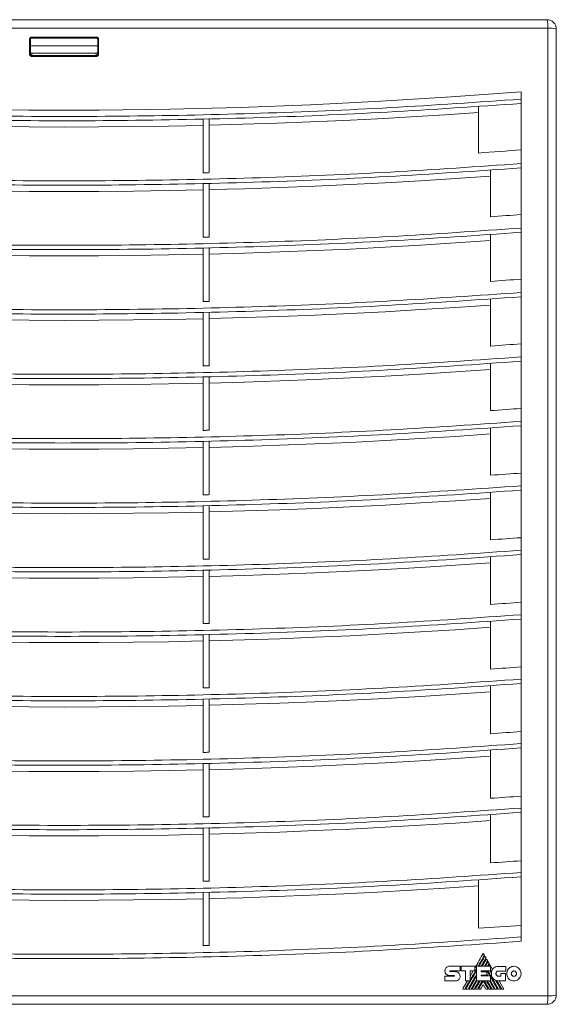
# Model space of a CAD drawing. Header units: millimetres. Extents: x -170 to 690, y -98 to 454.
# Tile 5 of 6: x 278 to 454, y 132 to 454. Entities that reach past the tile are written whole.
import ezdxf

# ---------------------------------------------------------------- set-up
doc = ezdxf.new("R2010")
doc.units = ezdxf.units.MM

msp = doc.modelspace()

# ---------------------------------------------------------------- linework, layer by layer
at = {"color": 7, "linetype": 'Continuous', "lineweight": 15}
for p, q in [((134.75, 454.31), (450.75, 454.31)), ((450.99, 451.54), (134.52, 451.54)), ((450.99, 135.07), (450.99, 451.54)), ((453.75, 451.31), (453.75, 135.31)), ((281.45, 443.09), (281.45, 447.83)), ((281.75, 447.81), (281.75, 443.07)), ((282.25, 448.63), (303.25, 448.63)), ((303.25, 448.31), (282.25, 448.31)), ((303.75, 443.07), (303.75, 447.81)), ((304.05, 447.83), (304.05, 443.09)), ((281.75, 445.81), (303.75, 445.81)), ((282.25, 443.31), (282.25, 442.57)), ((303.25, 443.31), (282.25, 443.31)), ((303.25, 442.57), (303.25, 443.31)), ((442.25, 430.74), (442.25, 428.33)), ((442.25, 428.33), (442.25, 426.92)), ((428.25, 425.91), (428.25, 410.69)), ((442.25, 409.62), (442.25, 426.92)), ((338.25, 421.9), (338.25, 404.23)), ((340.25, 404.28), (340.25, 421.94)), ((442.25, 409.62), (442.25, 407.26)), ((442.25, 407.26), (442.25, 405.84)), ((442.25, 388.5), (442.25, 405.84)), ((432.25, 405.11), (432.25, 389.85)), ((338.25, 400.82), (338.25, 383.17)), ((340.25, 383.22), (340.25, 400.86)), ((442.25, 388.5), (442.25, 386.18)), ((432.25, 384.03), (432.25, 368.71)), ((442.25, 386.18), (442.25, 384.77)), ((442.25, 367.38), (442.25, 384.77)), ((338.25, 379.74), (338.25, 362.11)), ((340.25, 362.16), (340.25, 379.78)), ((442.25, 367.38), (442.25, 365.1)), ((442.25, 365.1), (442.25, 363.69)), ((432.25, 362.95), (432.25, 347.58)), ((442.25, 346.26), (442.25, 363.69)), ((338.25, 358.67), (338.25, 341.05)), ((340.25, 341.1), (340.25, 358.71)), ((442.25, 346.26), (442.25, 344.03)), ((432.25, 341.88), (432.25, 326.45)), ((442.25, 344.03), (442.25, 342.61)), ((442.25, 325.15), (442.25, 342.61)), ((338.25, 337.59), (338.25, 319.99)), ((340.25, 320.04), (340.25, 337.63)), ((442.25, 325.15), (442.25, 322.95)), ((442.25, 322.95), (442.25, 321.53)), ((432.25, 320.8), (432.25, 305.32)), ((442.25, 304.03), (442.25, 321.53)), ((338.25, 316.51), (338.25, 298.93)), ((340.25, 298.98), (340.25, 316.55)), ((442.25, 304.03), (442.25, 301.87)), ((432.25, 299.72), (432.25, 284.19)), ((442.25, 301.87), (442.25, 300.46)), ((442.25, 282.92), (442.25, 300.46)), ((338.25, 295.44), (338.25, 277.87)), ((340.25, 277.92), (340.25, 295.48)), ((442.25, 282.92), (442.25, 280.79)), ((442.25, 280.79), (442.25, 279.38)), ((432.25, 278.65), (432.25, 263.06)), ((442.25, 261.8), (442.25, 279.38)), ((338.25, 274.36), (338.25, 256.81)), ((340.25, 256.85), (340.25, 274.4)), ((442.25, 261.8), (442.25, 259.72)), ((442.25, 259.72), (442.25, 258.3)), ((442.25, 240.69), (442.25, 258.3)), ((432.25, 257.57), (432.25, 241.94)), ((338.25, 253.28), (338.25, 235.75)), ((340.25, 235.79), (340.25, 253.32)), ((442.25, 240.69), (442.25, 238.64)), ((442.25, 238.64), (442.25, 237.23)), ((432.25, 236.49), (432.25, 220.81)), ((442.25, 219.58), (442.25, 237.23)), ((338.25, 232.2), (338.25, 214.68)), ((340.25, 214.73), (340.25, 232.24)), ((442.25, 219.58), (442.25, 217.56)), ((442.25, 217.56), (442.25, 216.15)), ((442.25, 198.46), (442.25, 216.15)), ((432.25, 215.42), (432.25, 199.69)), ((338.25, 211.13), (338.25, 193.62)), ((340.25, 193.66), (340.25, 211.17)), ((442.25, 198.46), (442.25, 196.49)), ((442.25, 196.49), (442.25, 195.07)), ((432.25, 194.34), (432.25, 178.56)), ((442.25, 177.35), (442.25, 195.07)), ((338.25, 190.05), (338.25, 172.55)), ((340.25, 172.59), (340.25, 190.09)), ((442.25, 177.35), (442.25, 175.41)), ((442.25, 175.41), (442.25, 174)), ((442.25, 156.24), (442.25, 174)), ((428.25, 172.98), (428.25, 157.18)), ((338.25, 168.97), (338.25, 151.48)), ((340.25, 151.53), (340.25, 169.01)), ((442.25, 156.24), (442.25, 154.33)), ((442.25, 154.33), (442.25, 152.92)), ((430.21, 144.73), (431.27, 146.56)), ((431.42, 146.28), (430.53, 144.73)), ((432.9, 143.74), (431.94, 145.39)), ((417.33, 143.22), (417.33, 143.21)), ((422.26, 144.75), (418.83, 144.75)), ((418.84, 141.73), (420.34, 141.73)), ((419.03, 143.22), (422.26, 143.22)), ((420.78, 142.99), (419.04, 142.99)), ((422.26, 143.22), (422.26, 144.75)), ((427.15, 144.75), (422.6, 144.75)), ((422.6, 144.75), (422.6, 143.22)), ((422.6, 143.22), (424.08, 143.22)), ((424.08, 143.22), (424.08, 140.03)), ((425.63, 143.24), (427.15, 143.24)), ((425.63, 140.03), (425.63, 143.24)), ((427.15, 143.24), (427.15, 144.75)), ((427.61, 144.73), (427.61, 140.03)), ((432.25, 144.73), (427.61, 144.73)), ((429.15, 142.96), (429.15, 143.21)), ((429.15, 143.21), (432.25, 143.21)), ((431, 142.96), (429.15, 142.96)), ((429.15, 141.81), (431, 141.81)), ((429.15, 141.58), (429.15, 141.81)), ((429.19, 142.96), (429.33, 143.21)), ((429.65, 143.21), (429.51, 142.96)), ((431, 141.81), (431, 142.96)), ((431.33, 141.58), (431, 142.17)), ((432.25, 143.21), (432.25, 144.73)), ((432.59, 142.99), (432.25, 143.58)), ((432.9, 143.74), (432.6, 142.99)), ((437.23, 144.72), (434.84, 144.72)), ((434.84, 143.19), (437.23, 143.19)), ((435.66, 142.39), (435.66, 141.48)), ((437.17, 142.39), (435.66, 142.39)), ((437.17, 139.96), (437.17, 142.39)), ((437.23, 143.19), (437.23, 144.72)), ((417.33, 141.47), (417.33, 139.96)), ((420.34, 141.47), (417.33, 141.47)), ((417.33, 139.96), (420.78, 139.96)), ((424.08, 140.03), (425.63, 140.03)), ((425.92, 137.3), (427.61, 140.23)), ((427.81, 140.03), (426.24, 137.3)), ((427.61, 140.03), (432.22, 140.03)), ((432.22, 141.58), (429.15, 141.58)), ((432.77, 137.3), (431.18, 140.03)), ((432.22, 140.03), (432.22, 141.58)), ((433.8, 137.3), (432.22, 140.03)), ((435.89, 137.3), (434.32, 140.02)), ((435.66, 141.48), (434.84, 141.48)), ((434.86, 139.96), (437.17, 139.96)), ((436.61, 137.3), (435.08, 139.96)), ((423.13, 137.3), (423.86, 137.3)), ((424.18, 137.3), (424.89, 137.3)), ((425.21, 137.3), (425.92, 137.3)), ((426.24, 137.3), (426.95, 137.3)), ((427.27, 137.3), (427.98, 137.3)), ((428.31, 137.3), (429.01, 137.3)), ((430.71, 137.3), (431.42, 137.3)), ((431.74, 137.3), (432.45, 137.3)), ((432.77, 137.3), (433.48, 137.3)), ((433.8, 137.3), (434.51, 137.3)), ((434.84, 137.3), (435.54, 137.3)), ((435.89, 137.3), (436.61, 137.3)), ((134.52, 135.07), (450.99, 135.07)), ((450.75, 132.31), (134.75, 132.31))]:
    msp.add_line(p, q, dxfattribs=at)
at = {"color": 7, "linetype": 'Continuous', "lineweight": 15, "flags": 128}
for points in [[(282.25, 442.57), (284.88, 442.56), (287.5, 442.56), (290.13, 442.56), (292.75, 442.56), (295.38, 442.56), (298, 442.56), (300.63, 442.56), (303.25, 442.57)], [(303.25, 442.29), (300.63, 442.29), (298, 442.29), (295.38, 442.29), (292.75, 442.29), (290.13, 442.29), (287.5, 442.29), (284.88, 442.29), (282.25, 442.29)], [(442.25, 430.74), (419.33, 429.03), (396.37, 427.61), (373.38, 426.47), (350.36, 425.62), (327.32, 425.05), (304.28, 424.76), (281.23, 424.76), (258.18, 425.05), (235.15, 425.62), (212.13, 426.47), (189.14, 427.61), (166.18, 429.03), (143.25, 430.74)], [(340.25, 419.79), (351.27, 420.09), (362.29, 420.46), (373.3, 420.88), (384.3, 421.37), (395.3, 421.92), (406.29, 422.53), (417.28, 423.21), (428.25, 423.95)], [(247.25, 419.75), (258.63, 419.51), (270, 419.35), (281.38, 419.25), (292.75, 419.21), (304.13, 419.25), (315.51, 419.35), (326.88, 419.51), (338.25, 419.75)], [(442.25, 411.75), (440.5, 411.62), (438.75, 411.48), (437, 411.34), (435.25, 411.21), (433.5, 411.08), (431.75, 410.95), (430, 410.82), (428.25, 410.69)], [(338.25, 404.23), (338.5, 404.23), (338.75, 404.24), (339, 404.24), (339.25, 404.25), (339.5, 404.26), (339.75, 404.26), (340, 404.27), (340.25, 404.28)], [(340.25, 398.72), (351.77, 399.03), (363.29, 399.42), (374.8, 399.87), (386.31, 400.39), (397.8, 400.98), (409.3, 401.63), (420.78, 402.36), (432.25, 403.15)], [(247.25, 398.67), (258.63, 398.44), (270, 398.27), (281.38, 398.17), (292.75, 398.14), (304.13, 398.17), (315.51, 398.27), (326.88, 398.44), (338.25, 398.67)], [(442.25, 390.61), (441, 390.51), (439.75, 390.41), (438.5, 390.32), (437.25, 390.22), (436, 390.13), (434.75, 390.03), (433.5, 389.94), (432.25, 389.85)], [(338.25, 383.17), (338.5, 383.18), (338.75, 383.18), (339, 383.19), (339.25, 383.19), (339.5, 383.2), (339.75, 383.21), (340, 383.21), (340.25, 383.22)], [(340.25, 377.64), (351.77, 377.96), (363.29, 378.34), (374.8, 378.79), (386.31, 379.31), (397.8, 379.9), (409.3, 380.56), (420.78, 381.28), (432.25, 382.08)], [(247.25, 377.59), (258.63, 377.36), (270, 377.19), (281.38, 377.09), (292.75, 377.06), (304.13, 377.09), (315.51, 377.19), (326.88, 377.36), (338.25, 377.59)], [(442.25, 369.47), (441, 369.37), (439.75, 369.27), (438.5, 369.18), (437.25, 369.08), (436, 368.99), (434.75, 368.9), (433.5, 368.8), (432.25, 368.71)], [(338.25, 362.11), (338.5, 362.12), (338.75, 362.12), (339, 362.13), (339.25, 362.14), (339.5, 362.14), (339.75, 362.15), (340, 362.15), (340.25, 362.16)], [(340.25, 356.56), (351.77, 356.88), (363.29, 357.26), (374.8, 357.71), (386.31, 358.24), (397.8, 358.82), (409.3, 359.48), (420.78, 360.21), (432.25, 361)], [(247.25, 356.51), (258.63, 356.28), (270, 356.12), (281.38, 356.02), (292.75, 355.98), (304.13, 356.02), (315.51, 356.12), (326.88, 356.28), (338.25, 356.51)], [(442.25, 348.33), (441, 348.23), (439.75, 348.13), (438.5, 348.04), (437.25, 347.95), (436, 347.85), (434.75, 347.76), (433.5, 347.67), (432.25, 347.58)], [(338.25, 341.05), (338.5, 341.06), (338.75, 341.06), (339, 341.07), (339.25, 341.08), (339.5, 341.08), (339.75, 341.09), (340, 341.09), (340.25, 341.1)], [(340.25, 335.49), (351.77, 335.8), (363.29, 336.19), (374.8, 336.64), (386.31, 337.16), (397.8, 337.75), (409.3, 338.4), (420.78, 339.13), (432.25, 339.92)], [(247.25, 335.44), (258.63, 335.2), (270, 335.04), (281.38, 334.94), (292.75, 334.91), (304.13, 334.94), (315.51, 335.04), (326.88, 335.2), (338.25, 335.44)], [(442.25, 327.19), (441, 327.09), (439.75, 327), (438.5, 326.9), (437.25, 326.81), (436, 326.72), (434.75, 326.63), (433.5, 326.54), (432.25, 326.45)], [(338.25, 319.99), (338.5, 320), (338.75, 320), (339, 320.01), (339.25, 320.02), (339.5, 320.02), (339.75, 320.03), (340, 320.03), (340.25, 320.04)], [(340.25, 314.41), (351.77, 314.72), (363.29, 315.11), (374.8, 315.56), (386.31, 316.08), (397.8, 316.67), (409.3, 317.33), (420.78, 318.05), (432.25, 318.84)], [(247.25, 314.36), (258.63, 314.13), (270, 313.96), (281.38, 313.86), (292.75, 313.83), (304.13, 313.86), (315.51, 313.96), (326.88, 314.13), (338.25, 314.36)], [(442.25, 306.05), (441, 305.95), (439.75, 305.86), (438.5, 305.77), (437.25, 305.68), (436, 305.59), (434.75, 305.5), (433.5, 305.41), (432.25, 305.32)], [(338.25, 298.93), (338.5, 298.94), (338.75, 298.94), (339, 298.95), (339.25, 298.96), (339.5, 298.96), (339.75, 298.97), (340, 298.97), (340.25, 298.98)], [(340.25, 293.33), (351.77, 293.65), (363.29, 294.03), (374.8, 294.48), (386.31, 295), (397.8, 295.59), (409.3, 296.25), (420.78, 296.97), (432.25, 297.77)], [(247.25, 293.28), (258.63, 293.05), (270, 292.88), (281.38, 292.78), (292.75, 292.75), (304.13, 292.78), (315.51, 292.88), (326.88, 293.05), (338.25, 293.28)], [(442.25, 284.91), (441, 284.82), (439.75, 284.73), (438.5, 284.64), (437.25, 284.55), (436, 284.46), (434.75, 284.37), (433.5, 284.28), (432.25, 284.19)], [(338.25, 277.87), (338.5, 277.88), (338.75, 277.88), (339, 277.89), (339.25, 277.89), (339.5, 277.9), (339.75, 277.91), (340, 277.91), (340.25, 277.92)], [(340.25, 272.25), (351.77, 272.57), (363.29, 272.95), (374.8, 273.41), (386.31, 273.93), (397.8, 274.52), (409.3, 275.17), (420.78, 275.9), (432.25, 276.69)], [(247.25, 272.21), (258.63, 271.97), (270, 271.81), (281.38, 271.71), (292.75, 271.67), (304.13, 271.71), (315.51, 271.81), (326.88, 271.97), (338.25, 272.21)], [(442.25, 263.78), (441, 263.69), (439.75, 263.59), (438.5, 263.5), (437.25, 263.41), (436, 263.33), (434.75, 263.24), (433.5, 263.15), (432.25, 263.06)], [(338.25, 256.81), (338.5, 256.81), (338.75, 256.82), (339, 256.83), (339.25, 256.83), (339.5, 256.84), (339.75, 256.84), (340, 256.85), (340.25, 256.85)], [(340.25, 251.18), (351.77, 251.49), (363.29, 251.88), (374.8, 252.33), (386.31, 252.85), (397.8, 253.44), (409.3, 254.1), (420.78, 254.82), (432.25, 255.61)], [(247.25, 251.13), (258.63, 250.9), (270, 250.73), (281.38, 250.63), (292.75, 250.6), (304.13, 250.63), (315.51, 250.73), (326.88, 250.9), (338.25, 251.13)], [(442.25, 242.64), (441, 242.55), (439.75, 242.46), (438.5, 242.37), (437.25, 242.28), (436, 242.2), (434.75, 242.11), (433.5, 242.02), (432.25, 241.94)], [(338.25, 235.75), (338.5, 235.75), (338.75, 235.76), (339, 235.76), (339.25, 235.77), (339.5, 235.77), (339.75, 235.78), (340, 235.78), (340.25, 235.79)], [(340.25, 230.1), (351.77, 230.42), (363.29, 230.8), (374.8, 231.25), (386.31, 231.77), (397.8, 232.36), (409.3, 233.02), (420.78, 233.74), (432.25, 234.54)], [(247.25, 230.05), (258.63, 229.82), (270, 229.65), (281.38, 229.55), (292.75, 229.52), (304.13, 229.55), (315.51, 229.65), (326.88, 229.82), (338.25, 230.05)], [(442.25, 221.51), (441, 221.42), (439.75, 221.33), (438.5, 221.24), (437.25, 221.16), (436, 221.07), (434.75, 220.98), (433.5, 220.9), (432.25, 220.81)], [(338.25, 214.68), (338.5, 214.69), (338.75, 214.69), (339, 214.7), (339.25, 214.7), (339.5, 214.71), (339.75, 214.71), (340, 214.72), (340.25, 214.73)], [(340.25, 209.02), (351.77, 209.34), (363.29, 209.72), (374.8, 210.18), (386.31, 210.7), (397.8, 211.29), (409.3, 211.94), (420.78, 212.67), (432.25, 213.46)], [(247.25, 208.98), (258.63, 208.74), (270, 208.58), (281.38, 208.48), (292.75, 208.44), (304.13, 208.48), (315.51, 208.58), (326.88, 208.74), (338.25, 208.98)], [(442.25, 200.38), (441, 200.29), (439.75, 200.2), (438.5, 200.12), (437.25, 200.03), (436, 199.94), (434.75, 199.86), (433.5, 199.77), (432.25, 199.69)], [(338.25, 193.62), (338.5, 193.62), (338.75, 193.63), (339, 193.63), (339.25, 193.64), (339.5, 193.64), (339.75, 193.65), (340, 193.65), (340.25, 193.66)], [(340.25, 187.95), (351.77, 188.26), (363.29, 188.65), (374.8, 189.1), (386.31, 189.62), (397.8, 190.21), (409.3, 190.87), (420.78, 191.59), (432.25, 192.38)], [(247.25, 187.9), (258.63, 187.67), (270, 187.5), (281.38, 187.4), (292.75, 187.37), (304.13, 187.4), (315.51, 187.5), (326.88, 187.67), (338.25, 187.9)], [(442.25, 179.25), (441, 179.16), (439.75, 179.08), (438.5, 178.99), (437.25, 178.9), (436, 178.82), (434.75, 178.73), (433.5, 178.65), (432.25, 178.56)], [(338.25, 172.55), (338.5, 172.56), (338.75, 172.56), (339, 172.57), (339.25, 172.57), (339.5, 172.58), (339.75, 172.58), (340, 172.59), (340.25, 172.59)], [(340.25, 166.87), (351.27, 167.17), (362.29, 167.53), (373.3, 167.96), (384.3, 168.45), (395.3, 169), (406.29, 169.61), (417.28, 170.28), (428.25, 171.02)], [(247.25, 166.82), (258.63, 166.59), (270, 166.42), (281.38, 166.32), (292.75, 166.29), (304.13, 166.32), (315.51, 166.42), (326.88, 166.59), (338.25, 166.82)], [(442.25, 158.12), (440.5, 158), (438.75, 157.88), (437, 157.76), (435.25, 157.64), (433.5, 157.53), (431.75, 157.41), (430, 157.3), (428.25, 157.18)], [(338.25, 151.48), (338.5, 151.49), (338.75, 151.49), (339, 151.5), (339.25, 151.51), (339.5, 151.51), (339.75, 151.52), (340, 151.52), (340.25, 151.53)], [(429.87, 148.97), (429.53, 148.39), (429.19, 147.8), (428.85, 147.21), (428.51, 146.62), (428.17, 146.03), (427.83, 145.44), (427.49, 144.85), (427.15, 144.26)], [(428.14, 144.73), (428.4, 145.19), (428.67, 145.64), (428.93, 146.09), (429.19, 146.54), (429.45, 146.99), (429.71, 147.45), (429.97, 147.9), (430.23, 148.35)], [(430.23, 148.35), (430.19, 148.43), (430.14, 148.51), (430.1, 148.58), (430.05, 148.66), (430.01, 148.74), (429.96, 148.82), (429.91, 148.9), (429.87, 148.97)], [(430.39, 148.07), (430.15, 147.65), (429.91, 147.23), (429.67, 146.82), (429.43, 146.4), (429.19, 145.98), (428.95, 145.57), (428.71, 145.15), (428.47, 144.73)], [(429.18, 144.73), (429.37, 145.07), (429.57, 145.41), (429.77, 145.75), (429.96, 146.09), (430.16, 146.43), (430.36, 146.77), (430.55, 147.11), (430.75, 147.45)], [(430.91, 147.18), (430.73, 146.87), (430.55, 146.57), (430.38, 146.26), (430.2, 145.96), (430.03, 145.65), (429.85, 145.34), (429.67, 145.04), (429.5, 144.73)], [(430.75, 147.45), (430.7, 147.53), (430.66, 147.61), (430.61, 147.68), (430.57, 147.76), (430.53, 147.84), (430.48, 147.92), (430.44, 147.99), (430.39, 148.07)], [(431.27, 146.56), (431.22, 146.64), (431.18, 146.71), (431.13, 146.79), (431.09, 146.87), (431.04, 146.95), (431, 147.02), (430.95, 147.1), (430.91, 147.18)], [(431.25, 144.73), (431.32, 144.85), (431.39, 144.96), (431.45, 145.08), (431.52, 145.19), (431.59, 145.31), (431.65, 145.42), (431.72, 145.54), (431.79, 145.66)], [(431.79, 145.66), (431.74, 145.73), (431.7, 145.81), (431.65, 145.89), (431.61, 145.97), (431.56, 146.05), (431.52, 146.13), (431.47, 146.21), (431.42, 146.28)], [(431.94, 145.39), (431.9, 145.31), (431.85, 145.22), (431.8, 145.14), (431.75, 145.06), (431.71, 144.98), (431.66, 144.9), (431.61, 144.81), (431.57, 144.73)], [(427.61, 143.24), (427.18, 142.5), (426.75, 141.76), (426.32, 141.02), (425.89, 140.27), (425.46, 139.53), (425.04, 138.79), (424.61, 138.05), (424.18, 137.3)], [(424.89, 137.3), (425.23, 137.89), (425.57, 138.48), (425.91, 139.07), (426.25, 139.66), (426.59, 140.25), (426.93, 140.84), (427.27, 141.42), (427.61, 142.01)], [(425.63, 140.38), (425.88, 140.81), (426.12, 141.23), (426.37, 141.66), (426.62, 142.09), (426.87, 142.52), (427.11, 142.95), (427.36, 143.37), (427.61, 143.8)], [(426.55, 143.24), (426.44, 143.04), (426.32, 142.84), (426.21, 142.64), (426.09, 142.44), (425.98, 142.24), (425.86, 142.04), (425.75, 141.84), (425.63, 141.64)], [(429.43, 141.58), (429.44, 141.61), (429.46, 141.64), (429.48, 141.67), (429.49, 141.7), (429.51, 141.72), (429.53, 141.75), (429.54, 141.78), (429.56, 141.81)], [(429.88, 141.81), (429.86, 141.78), (429.84, 141.75), (429.83, 141.72), (429.81, 141.7), (429.79, 141.67), (429.78, 141.64), (429.76, 141.61), (429.74, 141.58)], [(430.23, 142.96), (430.25, 142.99), (430.26, 143.02), (430.28, 143.06), (430.3, 143.09), (430.32, 143.12), (430.34, 143.15), (430.35, 143.18), (430.37, 143.21)], [(430.69, 143.21), (430.67, 143.18), (430.65, 143.15), (430.63, 143.12), (430.61, 143.09), (430.6, 143.06), (430.58, 143.02), (430.56, 142.99), (430.54, 142.96)], [(431, 141.58), (430.98, 141.61), (430.97, 141.64), (430.95, 141.67), (430.93, 141.7), (430.92, 141.72), (430.9, 141.75), (430.88, 141.78), (430.87, 141.81)], [(431.25, 142.94), (431.27, 142.97), (431.29, 143.01), (431.31, 143.04), (431.33, 143.08), (431.35, 143.11), (431.37, 143.14), (431.39, 143.18), (431.41, 143.21)], [(432.04, 141.58), (431.94, 141.75), (431.84, 141.92), (431.74, 142.09), (431.65, 142.26), (431.55, 142.43), (431.45, 142.6), (431.35, 142.77), (431.25, 142.94)], [(432.53, 142.51), (432.48, 142.6), (432.43, 142.69), (432.38, 142.77), (432.33, 142.86), (432.28, 142.95), (432.23, 143.04), (432.18, 143.12), (432.12, 143.21)], [(424.7, 140.03), (424.5, 139.69), (424.31, 139.35), (424.11, 139.01), (423.91, 138.67), (423.72, 138.33), (423.52, 137.98), (423.32, 137.64), (423.13, 137.3)], [(423.86, 137.3), (424.05, 137.64), (424.25, 137.98), (424.44, 138.33), (424.64, 138.67), (424.84, 139.01), (425.03, 139.35), (425.23, 139.69), (425.43, 140.03)], [(427.61, 141.45), (427.31, 140.93), (427.01, 140.42), (426.71, 139.9), (426.41, 139.38), (426.11, 138.86), (425.81, 138.34), (425.51, 137.82), (425.21, 137.3)], [(426.95, 137.3), (427.15, 137.64), (427.34, 137.98), (427.54, 138.33), (427.74, 138.67), (427.93, 139.01), (428.13, 139.35), (428.33, 139.69), (428.53, 140.03)], [(428.85, 140.03), (428.65, 139.69), (428.45, 139.35), (428.26, 139.01), (428.06, 138.67), (427.86, 138.33), (427.67, 137.98), (427.47, 137.64), (427.27, 137.3)], [(427.98, 137.3), (428.18, 137.64), (428.38, 137.98), (428.58, 138.33), (428.77, 138.67), (428.97, 139.01), (429.17, 139.35), (429.37, 139.69), (429.56, 140.03)], [(429.86, 140.01), (429.67, 139.67), (429.47, 139.33), (429.28, 138.99), (429.08, 138.65), (428.89, 138.32), (428.7, 137.98), (428.5, 137.64), (428.31, 137.3)], [(429.01, 137.3), (429.12, 137.49), (429.22, 137.67), (429.33, 137.85), (429.44, 138.04), (429.54, 138.22), (429.65, 138.4), (429.76, 138.59), (429.86, 138.77)], [(431.42, 137.3), (431.23, 137.64), (431.03, 137.98), (430.84, 138.32), (430.64, 138.65), (430.45, 138.99), (430.25, 139.33), (430.06, 139.67), (429.86, 140.01)], [(429.86, 138.77), (429.97, 138.59), (430.08, 138.4), (430.18, 138.22), (430.29, 138.04), (430.39, 137.85), (430.5, 137.67), (430.61, 137.49), (430.71, 137.3)], [(430.17, 140.03), (430.36, 139.69), (430.56, 139.35), (430.76, 139.01), (430.95, 138.67), (431.15, 138.33), (431.35, 137.98), (431.55, 137.64), (431.74, 137.3)], [(432.45, 137.3), (432.25, 137.64), (432.05, 137.98), (431.86, 138.33), (431.66, 138.67), (431.46, 139.01), (431.27, 139.35), (431.07, 139.69), (430.87, 140.03)], [(433.48, 137.3), (433.28, 137.64), (433.08, 137.98), (432.88, 138.33), (432.69, 138.67), (432.49, 139.01), (432.29, 139.35), (432.1, 139.69), (431.9, 140.03)], [(434.51, 137.3), (434.23, 137.8), (433.94, 138.29), (433.65, 138.79), (433.37, 139.28), (433.08, 139.78), (432.8, 140.27), (432.51, 140.77), (432.22, 141.26)], [(435.54, 137.3), (435.33, 137.66), (435.13, 138.02), (434.92, 138.38), (434.71, 138.74), (434.51, 139.09), (434.3, 139.45), (434.09, 139.81), (433.89, 140.17)]]:
    msp.add_lwpolyline(points, dxfattribs=at)
at = {"color": 7, "linetype": 'Continuous', "lineweight": 15}
for centre, radius, start, end in [((442.36, 452.19), 8.66, 355.6974, 14.1233), ((450.75, 451.31), 3, 0, 90), ((451.64, 442.91), 8.66, 75.8775, 94.3014), ((281.53, 446.83), 0.998, 76.8888, 94.3244), ((297.79, 448.54), 15.54, 179.6837, 180.8761), ((287.6, 448.54), 15.65, 359.131, 0.3144), ((303.98, 446.83), 0.998, 85.6763, 103.1101), ((281.53, 442.07), 1.03, 77.2834, 94.1981), ((296.71, 442.34), 14.46, 179.1244, 180.2228), ((288.78, 442.35), 14.47, 359.7745, 0.8722), ((303.98, 442.07), 1.03, 85.8025, 102.7155), ((450.75, 135.31), 3, 270, 0), ((451.64, 143.7), 8.66, 265.6974, 284.1234), ((442.36, 134.42), 8.66, 345.8766, 4.3026)]:
    msp.add_arc(centre, radius, start, end, dxfattribs=at)
for centre, start_param, end_param in [((282.25, 443.81), 4.712389, 6.283185), ((303.25, 443.81), 0, 1.570796)]:
    msp.add_ellipse(centre, major_axis=(0, -0.501), ratio=0.99863, start_param=start_param, end_param=end_param, dxfattribs=at)
for points, knots in [([(281.45, 447.83), (281.46, 447.89), (281.46, 448.04), (281.56, 448.26), (281.74, 448.47), (281.98, 448.6), (282.16, 448.62), (282.25, 448.63)], [0, 0, 0, 0, 0.143511, 0.358188, 0.572286, 0.786137, 1, 1, 1, 1]), ([(282.25, 448.31), (282.2, 448.3), (282.08, 448.29), (281.93, 448.2), (281.82, 448.08), (281.76, 447.94), (281.76, 447.84), (281.75, 447.81)], [0, 0, 0, 0, 0.2134247, 0.4270058, 0.6411208, 0.8561459, 1, 1, 1, 1]), ([(303.25, 448.63), (303.31, 448.63), (303.46, 448.62), (303.69, 448.52), (303.89, 448.34), (304.03, 448.1), (304.05, 447.92), (304.05, 447.83)], [0, 0, 0, 0, 0.139433, 0.353941, 0.56907, 0.78454, 1, 1, 1, 1]), ([(303.75, 447.81), (303.75, 447.86), (303.74, 447.98), (303.65, 448.13), (303.52, 448.24), (303.38, 448.3), (303.29, 448.3), (303.25, 448.31)], [0, 0, 0, 0, 0.215949, 0.431675, 0.646724, 0.860868, 1, 1, 1, 1]), ([(282.25, 442.29), (282.19, 442.29), (282.05, 442.3), (281.82, 442.4), (281.62, 442.58), (281.48, 442.82), (281.46, 443), (281.45, 443.09)], [0, 0, 0, 0, 0.135264, 0.349848, 0.56609, 0.783058, 1, 1, 1, 1]), ([(281.75, 443.07), (281.76, 443.01), (281.77, 442.9), (281.86, 442.75), (281.98, 442.63), (282.13, 442.57), (282.22, 442.57), (282.25, 442.57)], [0, 0, 0, 0, 0.218164, 0.43586, 0.651964, 0.865594, 1, 1, 1, 1]), ([(304.05, 443.09), (304.05, 443.03), (304.04, 442.88), (303.94, 442.65), (303.76, 442.45), (303.52, 442.31), (303.34, 442.3), (303.25, 442.29)], [0, 0, 0, 0, 0.146371, 0.361451, 0.574856, 0.787404, 1, 1, 1, 1]), ([(303.25, 442.57), (303.31, 442.57), (303.42, 442.58), (303.57, 442.67), (303.68, 442.8), (303.74, 442.94), (303.75, 443.03), (303.75, 443.07)], [0, 0, 0, 0, 0.211295, 0.423167, 0.63676, 0.852784, 1, 1, 1, 1]), ([(442.25, 428.33), (428.05, 427.34), (399.66, 425.37), (356.93, 423.57), (314.16, 422.63), (271.35, 422.63), (228.57, 423.57), (185.85, 425.37), (157.45, 427.34), (143.25, 428.33)], [0, 0, 0, 0, 0.1429, 0.285699, 0.428531, 0.57147, 0.714302, 0.857101, 1, 1, 1, 1]), ([(143.25, 426.92), (157.15, 425.95), (184.96, 424.01), (226.82, 422.22), (268.77, 421.25), (311.41, 421.19), (354.69, 422.08), (398.56, 423.88), (427.69, 425.91), (442.25, 426.92)], [0, 0, 0, 0, 0.139835, 0.279831, 0.419926, 0.560057, 0.706831, 0.853502, 1, 1, 1, 1]), ([(442.25, 407.26), (428.05, 406.27), (399.66, 404.29), (356.93, 402.49), (314.16, 401.56), (271.35, 401.56), (228.57, 402.49), (185.85, 404.29), (157.45, 406.27), (143.25, 407.26)], [0, 0, 0, 0, 0.1429, 0.285699, 0.428531, 0.57147, 0.714302, 0.857101, 1, 1, 1, 1]), ([(143.25, 405.84), (157.15, 404.87), (184.96, 402.93), (226.82, 401.14), (268.77, 400.18), (311.41, 400.11), (354.69, 401), (398.56, 402.81), (427.69, 404.83), (442.25, 405.84)], [0, 0, 0, 0, 0.139835, 0.279831, 0.419926, 0.560057, 0.706831, 0.853502, 1, 1, 1, 1]), ([(442.25, 386.18), (428.05, 385.19), (399.66, 383.21), (356.93, 381.42), (314.16, 380.48), (271.35, 380.48), (228.57, 381.42), (185.85, 383.21), (157.45, 385.19), (143.25, 386.18)], [0, 0, 0, 0, 0.1429, 0.285699, 0.428531, 0.57147, 0.714302, 0.857101, 1, 1, 1, 1]), ([(143.25, 384.77), (157.15, 383.8), (184.96, 381.86), (226.82, 380.07), (268.77, 379.1), (311.41, 379.03), (354.69, 379.92), (398.56, 381.73), (427.69, 383.75), (442.25, 384.77)], [0, 0, 0, 0, 0.139835, 0.279831, 0.419926, 0.560057, 0.706831, 0.853502, 1, 1, 1, 1]), ([(442.25, 365.1), (428.05, 364.11), (399.66, 362.14), (356.93, 360.34), (314.16, 359.4), (271.35, 359.4), (228.57, 360.34), (185.85, 362.14), (157.45, 364.11), (143.25, 365.1)], [0, 0, 0, 0, 0.1429, 0.285699, 0.428531, 0.57147, 0.714302, 0.857101, 1, 1, 1, 1]), ([(143.25, 363.69), (157.15, 362.72), (184.96, 360.78), (226.82, 358.99), (268.77, 358.02), (311.41, 357.96), (354.69, 358.85), (398.56, 360.65), (427.69, 362.68), (442.25, 363.69)], [0, 0, 0, 0, 0.139835, 0.279831, 0.419926, 0.560057, 0.706831, 0.853502, 1, 1, 1, 1]), ([(442.25, 344.03), (428.05, 343.04), (399.66, 341.06), (356.93, 339.26), (314.16, 338.32), (271.35, 338.32), (228.57, 339.26), (185.85, 341.06), (157.45, 343.04), (143.25, 344.03)], [0, 0, 0, 0, 0.1429, 0.285699, 0.428531, 0.57147, 0.714302, 0.857101, 1, 1, 1, 1]), ([(143.25, 342.61), (157.15, 341.64), (184.96, 339.7), (226.82, 337.91), (268.77, 336.95), (311.41, 336.88), (354.69, 337.77), (398.56, 339.58), (427.69, 341.6), (442.25, 342.61)], [0, 0, 0, 0, 0.139835, 0.279831, 0.419926, 0.560057, 0.706831, 0.853502, 1, 1, 1, 1]), ([(442.25, 322.95), (428.05, 321.96), (399.66, 319.98), (356.93, 318.18), (314.16, 317.25), (271.35, 317.25), (228.57, 318.18), (185.85, 319.98), (157.45, 321.96), (143.25, 322.95)], [0, 0, 0, 0, 0.1429004, 0.2856994, 0.4285306, 0.57147, 0.7143018, 0.8571006, 1, 1, 1, 1]), ([(143.25, 321.53), (157.15, 320.57), (184.96, 318.63), (226.82, 316.84), (268.77, 315.87), (311.41, 315.8), (354.69, 316.69), (398.56, 318.5), (427.69, 320.52), (442.25, 321.53)], [0, 0, 0, 0, 0.139835, 0.279831, 0.419926, 0.560057, 0.706831, 0.853502, 1, 1, 1, 1]), ([(442.25, 301.87), (428.05, 300.88), (399.66, 298.91), (356.93, 297.11), (314.16, 296.17), (271.35, 296.17), (228.57, 297.11), (185.85, 298.91), (157.45, 300.88), (143.25, 301.87)], [0, 0, 0, 0, 0.1429, 0.285699, 0.428531, 0.57147, 0.714302, 0.857101, 1, 1, 1, 1]), ([(143.25, 300.46), (157.15, 299.49), (184.96, 297.55), (226.82, 295.76), (268.77, 294.79), (311.41, 294.73), (354.69, 295.62), (398.56, 297.42), (427.69, 299.45), (442.25, 300.46)], [0, 0, 0, 0, 0.139835, 0.279831, 0.419926, 0.560057, 0.706831, 0.853502, 1, 1, 1, 1]), ([(442.25, 280.79), (428.05, 279.81), (399.66, 277.83), (356.93, 276.03), (314.16, 275.09), (271.35, 275.09), (228.57, 276.03), (185.85, 277.83), (157.45, 279.81), (143.25, 280.79)], [0, 0, 0, 0, 0.1429, 0.285699, 0.428531, 0.57147, 0.714302, 0.857101, 1, 1, 1, 1]), ([(143.25, 279.38), (157.15, 278.41), (184.96, 276.47), (226.82, 274.68), (268.77, 273.72), (311.41, 273.65), (354.69, 274.54), (398.56, 276.35), (427.69, 278.37), (442.25, 279.38)], [0, 0, 0, 0, 0.139835, 0.279831, 0.419926, 0.560057, 0.706831, 0.853502, 1, 1, 1, 1]), ([(442.25, 259.72), (428.05, 258.73), (399.66, 256.75), (356.93, 254.95), (314.16, 254.02), (271.35, 254.02), (228.57, 254.95), (185.85, 256.75), (157.45, 258.73), (143.25, 259.72)], [0, 0, 0, 0, 0.1429004, 0.2856994, 0.4285306, 0.57147, 0.7143018, 0.8571006, 1, 1, 1, 1]), ([(143.25, 258.3), (157.15, 257.33), (184.96, 255.39), (226.82, 253.6), (268.77, 252.64), (311.41, 252.57), (354.69, 253.46), (398.56, 255.27), (427.69, 257.29), (442.25, 258.3)], [0, 0, 0, 0, 0.139835, 0.279831, 0.419926, 0.560057, 0.706831, 0.853502, 1, 1, 1, 1]), ([(442.25, 238.64), (428.05, 237.65), (399.66, 235.67), (356.93, 233.88), (314.16, 232.94), (271.35, 232.94), (228.57, 233.88), (185.85, 235.67), (157.45, 237.65), (143.25, 238.64)], [0, 0, 0, 0, 0.1429, 0.285699, 0.428531, 0.57147, 0.714302, 0.857101, 1, 1, 1, 1]), ([(143.25, 237.23), (157.15, 236.26), (184.96, 234.32), (226.82, 232.53), (268.77, 231.56), (311.41, 231.5), (354.69, 232.39), (398.56, 234.19), (427.69, 236.22), (442.25, 237.23)], [0, 0, 0, 0, 0.139835, 0.279831, 0.419926, 0.560057, 0.706831, 0.853502, 1, 1, 1, 1]), ([(442.25, 217.56), (428.05, 216.57), (399.66, 214.6), (356.93, 212.8), (314.16, 211.86), (271.35, 211.86), (228.57, 212.8), (185.85, 214.6), (157.45, 216.57), (143.25, 217.56)], [0, 0, 0, 0, 0.1429, 0.285699, 0.428531, 0.57147, 0.714302, 0.857101, 1, 1, 1, 1]), ([(143.25, 216.15), (157.15, 215.18), (184.96, 213.24), (226.82, 211.45), (268.77, 210.48), (311.41, 210.42), (354.69, 211.31), (398.56, 213.11), (427.69, 215.14), (442.25, 216.15)], [0, 0, 0, 0, 0.139835, 0.279831, 0.419926, 0.560057, 0.706831, 0.853502, 1, 1, 1, 1]), ([(442.25, 196.49), (428.05, 195.5), (399.66, 193.52), (356.93, 191.72), (314.16, 190.79), (271.35, 190.79), (228.57, 191.72), (185.85, 193.52), (157.45, 195.5), (143.25, 196.49)], [0, 0, 0, 0, 0.1429004, 0.2856994, 0.4285306, 0.57147, 0.7143018, 0.8571006, 1, 1, 1, 1]), ([(143.25, 195.07), (157.15, 194.1), (184.96, 192.16), (226.82, 190.37), (268.77, 189.41), (311.41, 189.34), (354.69, 190.23), (398.56, 192.04), (427.69, 194.06), (442.25, 195.07)], [0, 0, 0, 0, 0.139835, 0.279831, 0.419926, 0.560057, 0.706831, 0.853502, 1, 1, 1, 1]), ([(442.25, 175.41), (428.05, 174.42), (399.66, 172.44), (356.93, 170.65), (314.16, 169.71), (271.35, 169.71), (228.57, 170.65), (185.85, 172.44), (157.45, 174.42), (143.25, 175.41)], [0, 0, 0, 0, 0.1429, 0.285699, 0.428531, 0.57147, 0.714302, 0.857101, 1, 1, 1, 1]), ([(143.25, 174), (157.15, 173.03), (184.96, 171.09), (226.82, 169.3), (268.77, 168.33), (311.41, 168.27), (354.69, 169.15), (398.56, 170.96), (427.69, 172.98), (442.25, 174)], [0, 0, 0, 0, 0.139835, 0.279831, 0.419926, 0.560057, 0.706831, 0.853502, 1, 1, 1, 1]), ([(442.25, 154.33), (428.05, 153.34), (399.66, 151.37), (356.93, 149.57), (314.16, 148.63), (271.35, 148.63), (228.57, 149.57), (185.85, 151.37), (157.45, 153.34), (143.25, 154.33)], [0, 0, 0, 0, 0.1429, 0.285699, 0.428531, 0.57147, 0.714302, 0.857101, 1, 1, 1, 1]), ([(143.25, 152.92), (157.15, 151.95), (184.96, 150.01), (226.82, 148.22), (268.77, 147.25), (311.41, 147.19), (354.69, 148.08), (398.56, 149.88), (427.69, 151.91), (442.25, 152.92)], [0, 0, 0, 0, 0.139835, 0.279831, 0.419926, 0.560057, 0.706831, 0.853502, 1, 1, 1, 1]), ([(417.77, 144.3), (417.68, 144.18), (417.47, 143.93), (417.35, 143.53), (417.34, 143.29), (417.33, 143.22)], [0, 0, 0, 0, 0.385498, 0.817594, 1, 1, 1, 1]), ([(417.33, 143.21), (417.35, 143.02), (417.37, 142.72), (417.54, 142.37), (417.67, 142.23), (417.73, 142.15)], [0, 0, 0, 0, 0.506741, 0.747308, 1, 1, 1, 1]), ([(417.73, 142.15), (417.86, 142.05), (418.14, 141.83), (418.54, 141.74), (418.79, 141.73), (418.84, 141.73)], [0, 0, 0, 0, 0.3949, 0.868452, 1, 1, 1, 1]), ([(418.83, 144.75), (418.69, 144.74), (418.38, 144.71), (418.02, 144.53), (417.84, 144.36), (417.77, 144.3)], [0, 0, 0, 0, 0.370566, 0.785442, 1, 1, 1, 1]), ([(418.94, 143.09), (418.94, 143.11), (418.94, 143.13), (418.96, 143.17), (418.97, 143.18), (418.97, 143.19)], [0, 0, 0, 0, 0.456161, 0.723255, 1, 1, 1, 1]), ([(418.97, 143.02), (418.96, 143.03), (418.95, 143.04), (418.94, 143.07), (418.94, 143.09), (418.94, 143.09)], [0, 0, 0, 0, 0.3902533, 0.832902, 1, 1, 1, 1]), ([(418.97, 143.19), (418.98, 143.2), (418.99, 143.21), (419.02, 143.22), (419.03, 143.22), (419.03, 143.22)], [0, 0, 0, 0, 0.516287, 0.750229, 1, 1, 1, 1]), ([(419.04, 142.99), (419.03, 142.99), (419.01, 142.99), (418.99, 143), (418.97, 143.01), (418.97, 143.02)], [0, 0, 0, 0, 0.36734, 0.767336, 1, 1, 1, 1]), ([(420.34, 141.73), (420.35, 141.73), (420.37, 141.72), (420.4, 141.71), (420.41, 141.7), (420.41, 141.69)], [0, 0, 0, 0, 0.345594, 0.740614, 1, 1, 1, 1]), ([(420.41, 141.69), (420.42, 141.68), (420.44, 141.65), (420.45, 141.61), (420.45, 141.59), (420.45, 141.59)], [0, 0, 0, 0, 0.445132, 0.931944, 1, 1, 1, 1]), ([(421.84, 142.52), (421.73, 142.62), (421.49, 142.83), (421.11, 142.97), (420.86, 142.98), (420.78, 142.99)], [0, 0, 0, 0, 0.363559, 0.801539, 1, 1, 1, 1]), ([(422.28, 141.42), (422.26, 141.58), (422.23, 141.92), (422.04, 142.29), (421.88, 142.47), (421.84, 142.52)], [0, 0, 0, 0, 0.391791, 0.836328, 1, 1, 1, 1]), ([(434.84, 137.3), (434.27, 138.29), (433.12, 140.25), (431.99, 142.23), (431.42, 143.21)], [0, 0, 0, 0, 0.5000024, 1, 1, 1, 1]), ([(432.6, 142.99), (432.59, 142.95), (432.57, 142.87), (432.54, 142.71), (432.54, 142.59), (432.53, 142.51)], [0, 0, 0, 0, 0.255278, 0.51053, 1, 1, 1, 1]), ([(432.53, 142.51), (432.53, 142.25), (432.53, 141.72), (432.87, 140.98), (433.41, 140.4), (434.11, 140.02), (434.61, 139.98), (434.86, 139.96)], [0, 0, 0, 0, 0.2028964, 0.405814, 0.6094013, 0.8133728, 1, 1, 1, 1]), ([(433.16, 144.08), (433.14, 144.05), (433.09, 144), (433, 143.89), (432.94, 143.8), (432.9, 143.74)], [0, 0, 0, 0, 0.250975, 0.501951, 1, 1, 1, 1]), ([(434.84, 144.72), (434.53, 144.69), (434.06, 144.66), (433.5, 144.38), (433.28, 144.18), (433.16, 144.08)], [0, 0, 0, 0, 0.51271, 0.750427, 1, 1, 1, 1]), ([(434.01, 142.34), (434.02, 142.42), (434.04, 142.61), (434.14, 142.81), (434.23, 142.91), (434.26, 142.94)], [0, 0, 0, 0, 0.384993, 0.829376, 1, 1, 1, 1]), ([(434.26, 141.73), (434.2, 141.8), (434.09, 141.94), (434.02, 142.16), (434.02, 142.3), (434.01, 142.34)], [0, 0, 0, 0, 0.38526, 0.816485, 1, 1, 1, 1]), ([(434.26, 142.94), (434.32, 143), (434.45, 143.11), (434.66, 143.18), (434.8, 143.19), (434.84, 143.19)], [0, 0, 0, 0, 0.369505, 0.796332, 1, 1, 1, 1]), ([(434.84, 141.48), (434.76, 141.48), (434.59, 141.5), (434.39, 141.6), (434.29, 141.7), (434.26, 141.73)], [0, 0, 0, 0, 0.3663719, 0.7822855, 1, 1, 1, 1]), ([(438.23, 144.04), (438.08, 143.85), (437.76, 143.45), (437.57, 142.83), (437.56, 142.45), (437.55, 142.34)], [0, 0, 0, 0, 0.386016, 0.8157289, 1, 1, 1, 1]), ([(437.55, 142.34), (437.57, 142.1), (437.62, 141.58), (437.91, 141.01), (438.16, 140.72), (438.23, 140.64)], [0, 0, 0, 0, 0.3831812, 0.8274813, 1, 1, 1, 1]), ([(439.88, 144.74), (439.66, 144.72), (439.18, 144.68), (438.61, 144.39), (438.33, 144.13), (438.23, 144.04)], [0, 0, 0, 0, 0.3690539, 0.7842135, 1, 1, 1, 1]), ([(439.28, 142.96), (439.23, 142.89), (439.11, 142.75), (439.04, 142.52), (439.04, 142.38), (439.04, 142.34)], [0, 0, 0, 0, 0.387347, 0.815282, 1, 1, 1, 1]), ([(439.04, 142.34), (439.04, 142.25), (439.06, 142.06), (439.17, 141.85), (439.26, 141.74), (439.28, 141.71)], [0, 0, 0, 0, 0.385616, 0.833468, 1, 1, 1, 1]), ([(439.88, 143.22), (439.8, 143.21), (439.63, 143.2), (439.42, 143.09), (439.32, 142.99), (439.28, 142.96)], [0, 0, 0, 0, 0.3675071, 0.7827871, 1, 1, 1, 1]), ([(439.28, 141.71), (439.35, 141.66), (439.48, 141.54), (439.7, 141.47), (439.84, 141.46), (439.88, 141.46)], [0, 0, 0, 0, 0.365907, 0.796943, 1, 1, 1, 1]), ([(441.54, 144.03), (441.36, 144.18), (440.99, 144.51), (440.39, 144.71), (440, 144.73), (439.88, 144.74)], [0, 0, 0, 0, 0.3684677, 0.8020133, 1, 1, 1, 1]), ([(440.49, 142.96), (440.42, 143.01), (440.29, 143.13), (440.07, 143.21), (439.93, 143.22), (439.88, 143.22)], [0, 0, 0, 0, 0.368502, 0.80265, 1, 1, 1, 1]), ([(439.88, 141.46), (439.97, 141.47), (440.14, 141.48), (440.35, 141.59), (440.45, 141.68), (440.49, 141.72)], [0, 0, 0, 0, 0.370225, 0.78518, 1, 1, 1, 1]), ([(440.74, 142.34), (440.73, 142.43), (440.71, 142.62), (440.61, 142.83), (440.51, 142.93), (440.49, 142.96)], [0, 0, 0, 0, 0.383772, 0.825738, 1, 1, 1, 1]), ([(440.49, 141.72), (440.54, 141.78), (440.66, 141.93), (440.73, 142.16), (440.73, 142.3), (440.74, 142.34)], [0, 0, 0, 0, 0.3854157, 0.8152129, 1, 1, 1, 1]), ([(442.22, 142.34), (442.2, 142.58), (442.16, 143.09), (441.86, 143.67), (441.61, 143.95), (441.54, 144.03)], [0, 0, 0, 0, 0.383573, 0.825618, 1, 1, 1, 1]), ([(441.54, 140.65), (441.69, 140.83), (442.01, 141.23), (442.2, 141.84), (442.22, 142.22), (442.22, 142.34)], [0, 0, 0, 0, 0.384115, 0.813239, 1, 1, 1, 1]), ([(420.42, 141.5), (420.41, 141.5), (420.39, 141.48), (420.37, 141.47), (420.35, 141.47), (420.34, 141.47)], [0, 0, 0, 0, 0.356335, 0.785694, 1, 1, 1, 1]), ([(420.45, 141.59), (420.45, 141.58), (420.45, 141.55), (420.43, 141.52), (420.42, 141.51), (420.42, 141.5)], [0, 0, 0, 0, 0.4008197, 0.8701669, 1, 1, 1, 1]), ([(420.78, 139.96), (420.93, 139.97), (421.26, 140), (421.62, 140.18), (421.8, 140.34), (421.85, 140.38)], [0, 0, 0, 0, 0.385458, 0.845078, 1, 1, 1, 1]), ([(421.85, 140.38), (421.94, 140.49), (422.13, 140.71), (422.26, 141.09), (422.27, 141.33), (422.28, 141.42)], [0, 0, 0, 0, 0.363434, 0.774234, 1, 1, 1, 1]), ([(438.23, 140.64), (438.4, 140.5), (438.77, 140.17), (439.37, 139.97), (439.76, 139.95), (439.88, 139.94)], [0, 0, 0, 0, 0.3680714, 0.7995953, 1, 1, 1, 1]), ([(439.88, 139.94), (440.11, 139.96), (440.59, 140.01), (441.16, 140.29), (441.44, 140.56), (441.54, 140.65)], [0, 0, 0, 0, 0.3707975, 0.7880071, 1, 1, 1, 1])]:
    msp.add_open_spline(points, degree=3, knots=knots, dxfattribs=at)

doc.saveas('drawing.dxf')
